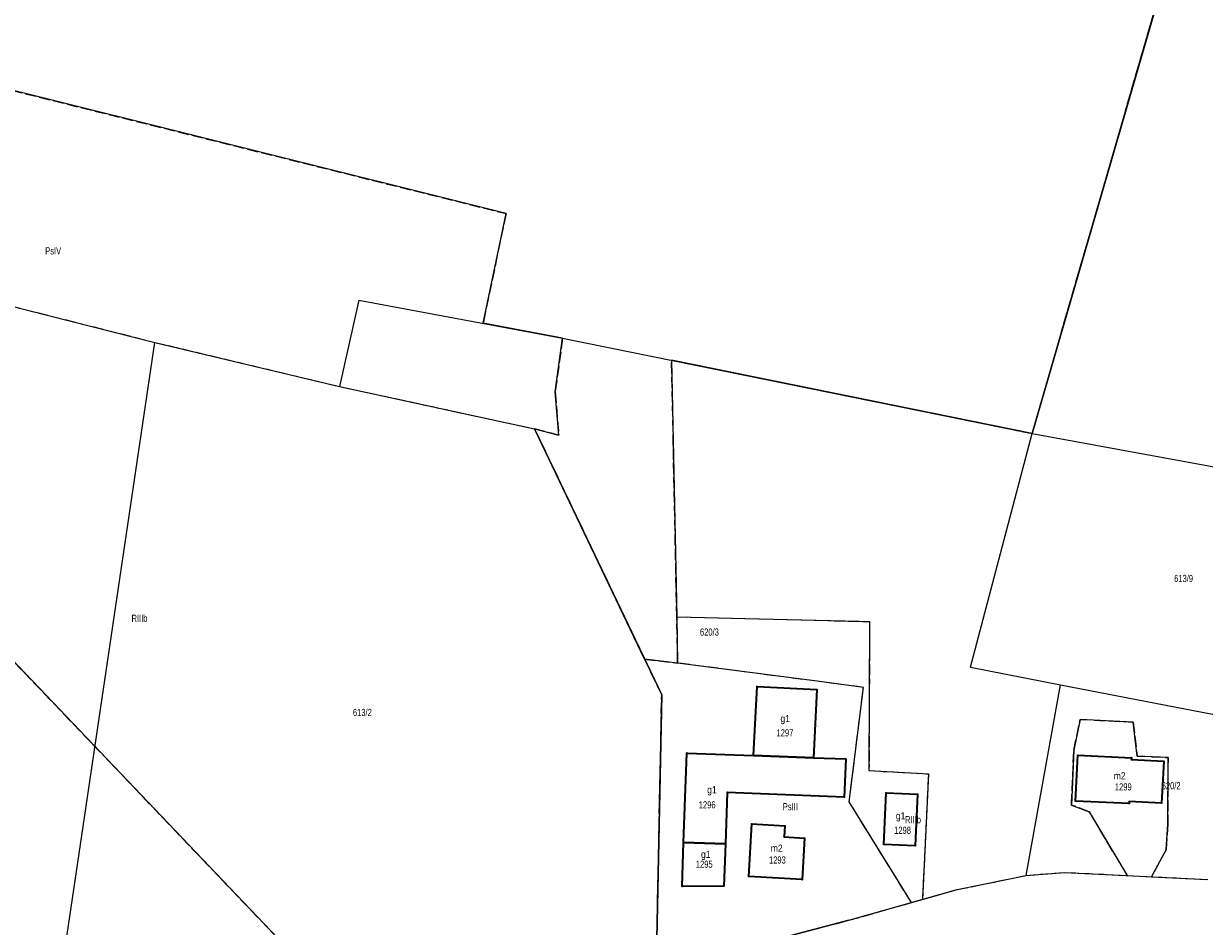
# Model space of a CAD drawing. Header units: metres. Extents: x 7496145 to 7500200, y 5498500 to 5502080.
# Tile 161 of 202: x 7498707 to 7498955, y 5500543 to 5500732. Entities that reach past the tile are written whole.
import ezdxf
from ezdxf.enums import TextEntityAlignment as Align

# ---------------------------------------------------------------- set-up
doc = ezdxf.new("R2010")
doc.units = ezdxf.units.M
doc.header["$MEASUREMENT"] = 0
for name, pattern in [('2.25_0.75', [3, 2.25, -0.75]), ('219-1000', [0]), ('egug-1000', [0])]:
    doc.linetypes.add(name, pattern=pattern)
doc.layers.get('0').update_dxf_attribs({"color": 2, "linetype": 'CONTINUOUS', "lineweight": 5})
for name, color, linetype in [('209-oznaczenie konturu klasyfikacyjnego', 7, 'CONTINUOUS'), ('211-numer działki ewidencyjnej', 7, 'CONTINUOUS'), ('217-kontur klasyfikacyjny', 7, 'CONTINUOUS'), ('218-kontur użytku gruntowego', 7, 'CONTINUOUS'), ('219-działka ewidencyjna', 7, 'CONTINUOUS'), ('312-budynek ewidencyjny', 7, 'CONTINUOUS'), ('312-oznaczenie budynku ewidencyjnego', 7, 'CONTINUOUS'), ('312-oznaczenie budynku ewidencyjnego-Atr117', 7, 'CONTINUOUS'), ('Punkt budynku', 7, 'CONTINUOUS')]:
    doc.layers.add(name, color=color, linetype=linetype)
doc.styles.get("Standard").update_dxf_attribs({"font": 'Working1250', "width": 0.75})

# ---------------------------------------------------------------- blocks, each defined once
blk = doc.blocks.new('PUNKTBUD')
at = {"color": 0}
blk.add_circle((0, 0), 0.09, dxfattribs=at)

msp = doc.modelspace()

# ---------------------------------------------------------------- linework, layer by layer
at = {"layer": '217-kontur klasyfikacyjny', "color": 3, "linetype": '2.25_0.75', "lineweight": 18, "flags": 128}
for points in [[(7498919.07, 5500645.93), (7498947.36, 5500743.6)], [(7498699.14, 5500719.35), (7498808.69, 5500692.04)], [(7498628.95, 5500691.93), (7498735, 5500665.04)], [(7498808.69, 5500692.04), (7498803.9, 5500669.03)], [(7498803.9, 5500669.03), (7498820.57, 5500665.94)], [(7498735, 5500665.04), (7498773.75, 5500655.79)], [(7498820.57, 5500665.94), (7498819.02, 5500654.66)], [(7498844.51, 5500607.5), (7498843.43, 5500661.3)], [(7498843.43, 5500661.3), (7498919.07, 5500645.93)], [(7498773.75, 5500655.79), (7498814.69, 5500646.9)], [(7498819.02, 5500654.66), (7498819.76, 5500645.58)], [(7498819.76, 5500645.58), (7498814.69, 5500646.9)], [(7498814.69, 5500646.9), (7498837.77, 5500598.63)], [(7498680.6, 5500624.12), (7498782.21, 5500517.64)], [(7498844.7, 5500597.8), (7498844.51, 5500607.5)], [(7498844.51, 5500607.5), (7498884.97, 5500606.49)], [(7498884.97, 5500606.49), (7498884.84, 5500575.23)], [(7498837.77, 5500598.63), (7498844.7, 5500597.8)], [(7498841.35, 5500591.13), (7498837.77, 5500598.63)], [(7498873.97, 5500593.96), (7498844.7, 5500597.8)], [(7498883.67, 5500592.69), (7498873.97, 5500593.96)], [(7498880.69, 5500568.66), (7498883.67, 5500592.69)], [(7498840.2, 5500533.22), (7498841.35, 5500591.13)], [(7498927.81, 5500579.51), (7498929.14, 5500585.98)], [(7498929.14, 5500585.98), (7498940.25, 5500585.41)], [(7498940.25, 5500585.41), (7498941.08, 5500578.28)], [(7498927.33, 5500568.02), (7498927.81, 5500579.51)], [(7498941.08, 5500578.28), (7498947.57, 5500577.97)], [(7498947.57, 5500577.97), (7498947.51, 5500563.99)], [(7498884.84, 5500575.23), (7498897.31, 5500574.57)], [(7498897.31, 5500574.57), (7498896.05, 5500548.23)], [(7498893.74, 5500547.57), (7498880.69, 5500568.66)], [(7498931.05, 5500566.63), (7498927.33, 5500568.02)], [(7498939.03, 5500553.25), (7498931.05, 5500566.63)], [(7498947.51, 5500563.99), (7498947.17, 5500558.64)], [(7498947.17, 5500558.64), (7498944.11, 5500552.99)], [(7498903.35, 5500550.3), (7498917.81, 5500553.25)], [(7498917.81, 5500553.25), (7498925.88, 5500553.91)], [(7498925.88, 5500553.91), (7498939.03, 5500553.25)], [(7498944.11, 5500552.99), (7498955.89, 5500552.4)], [(7498896.05, 5500548.23), (7498903.35, 5500550.3)], [(7498880.64, 5500543.86), (7498893.74, 5500547.57)], [(7498893.74, 5500547.57), (7498896.05, 5500548.23)], [(7498840.2, 5500533.22), (7498880.64, 5500543.86)]]:
    msp.add_lwpolyline(points, dxfattribs=at)
at = {"layer": '218-kontur użytku gruntowego', "color": 3, "linetype": 'egug-1000', "lineweight": 18, "flags": 128}
for points in [[(7498947.36, 5500743.6), (7498919.07, 5500645.93)], [(7498808.69, 5500692.04), (7498699.14, 5500719.35)], [(7498628.95, 5500691.93), (7498735, 5500665.04)], [(7498803.9, 5500669.03), (7498808.69, 5500692.04)], [(7498820.57, 5500665.94), (7498803.9, 5500669.03)], [(7498735, 5500665.04), (7498773.75, 5500655.79)], [(7498819.02, 5500654.66), (7498820.57, 5500665.94)], [(7498843.43, 5500661.3), (7498844.51, 5500607.5)], [(7498919.07, 5500645.93), (7498843.43, 5500661.3)], [(7498773.75, 5500655.79), (7498814.69, 5500646.9)], [(7498819.76, 5500645.58), (7498819.02, 5500654.66)], [(7498814.69, 5500646.9), (7498819.76, 5500645.58)], [(7498837.77, 5500598.63), (7498814.69, 5500646.9)], [(7498782.21, 5500517.64), (7498680.6, 5500624.12)], [(7498844.51, 5500607.5), (7498884.97, 5500606.49)], [(7498844.51, 5500607.5), (7498844.7, 5500597.8)], [(7498884.97, 5500606.49), (7498884.84, 5500575.23)], [(7498837.77, 5500598.63), (7498841.35, 5500591.13)], [(7498844.7, 5500597.8), (7498837.77, 5500598.63)], [(7498873.97, 5500593.96), (7498844.7, 5500597.8)], [(7498883.67, 5500592.69), (7498873.97, 5500593.96)], [(7498880.69, 5500568.66), (7498883.67, 5500592.69)], [(7498841.35, 5500591.13), (7498840.2, 5500533.22)], [(7498929.14, 5500585.98), (7498927.81, 5500579.51)], [(7498940.25, 5500585.41), (7498929.14, 5500585.98)], [(7498941.08, 5500578.28), (7498940.25, 5500585.41)], [(7498927.81, 5500579.51), (7498927.33, 5500568.02)], [(7498947.57, 5500577.97), (7498941.08, 5500578.28)], [(7498947.51, 5500563.99), (7498947.57, 5500577.97)], [(7498884.84, 5500575.23), (7498897.31, 5500574.57)], [(7498897.31, 5500574.57), (7498896.05, 5500548.23)], [(7498893.74, 5500547.57), (7498880.69, 5500568.66)], [(7498927.33, 5500568.02), (7498931.05, 5500566.63)], [(7498931.05, 5500566.63), (7498939.03, 5500553.25)], [(7498947.17, 5500558.64), (7498947.51, 5500563.99)], [(7498944.11, 5500552.99), (7498947.17, 5500558.64)], [(7498903.35, 5500550.3), (7498917.81, 5500553.25)], [(7498917.81, 5500553.25), (7498925.88, 5500553.91)], [(7498925.88, 5500553.91), (7498939.03, 5500553.25)], [(7498939.03, 5500553.25), (7498944.11, 5500552.99)], [(7498944.11, 5500552.99), (7498955.89, 5500552.4)], [(7498896.05, 5500548.23), (7498903.35, 5500550.3)], [(7498880.64, 5500543.86), (7498893.74, 5500547.57)], [(7498893.74, 5500547.57), (7498896.05, 5500548.23)], [(7498840.2, 5500533.22), (7498880.64, 5500543.86)]]:
    msp.add_lwpolyline(points, dxfattribs=at)
at = {"layer": '219-działka ewidencyjna', "color": 3, "linetype": '219-1000', "lineweight": 18, "flags": 128}
for points in [[(7498919.07, 5500645.93), (7498986.81, 5500879.84)], [(7498628.95, 5500691.93), (7498735, 5500665.04)], [(7498777.8, 5500673.87), (7498773.75, 5500655.79)], [(7498777.8, 5500673.87), (7498820.57, 5500665.94)], [(7498711.78, 5500508.31), (7498735, 5500665.04)], [(7498735, 5500665.04), (7498773.75, 5500655.79)], [(7498820.57, 5500665.94), (7498919.07, 5500645.93)], [(7498773.75, 5500655.79), (7498814.69, 5500646.9)], [(7498814.69, 5500646.9), (7498841.35, 5500591.13)], [(7498906.13, 5500596.93), (7498919.07, 5500645.93)], [(7498919.07, 5500645.93), (7498991.57, 5500632.66)], [(7498906.13, 5500596.93), (7498925.01, 5500593.23)], [(7498917.81, 5500553.25), (7498925.01, 5500593.23)], [(7498925.01, 5500593.23), (7498974.69, 5500583.63)], [(7498840.2, 5500533.22), (7498841.35, 5500591.13)], [(7498903.35, 5500550.3), (7498917.81, 5500553.25)], [(7498917.81, 5500553.25), (7498925.88, 5500553.91)], [(7498925.88, 5500553.91), (7498955.89, 5500552.4)], [(7498880.64, 5500543.86), (7498903.35, 5500550.3)], [(7498880.64, 5500543.86), (7498840.2, 5500533.22)]]:
    msp.add_lwpolyline(points, dxfattribs=at)
at = {"layer": '312-budynek ewidencyjny', "color": 7, "linetype": 'Continuous', "lineweight": 35, "flags": 128}
for points in [[(7498860.6, 5500578.41), (7498861.35, 5500592.88)], [(7498861.35, 5500592.88), (7498873.91, 5500592.22)], [(7498873.91, 5500592.22), (7498873.2, 5500577.95)], [(7498845.96, 5500560.2), (7498846.64, 5500578.92)], [(7498846.64, 5500578.92), (7498860.6, 5500578.41)], [(7498860.6, 5500578.41), (7498873.2, 5500577.95)], [(7498873.2, 5500577.95), (7498860.6, 5500578.41)], [(7498873.2, 5500577.95), (7498879.95, 5500577.71)], [(7498879.95, 5500577.71), (7498879.66, 5500569.7)], [(7498928.18, 5500568.85), (7498928.66, 5500578.46)], [(7498928.66, 5500578.46), (7498939.9, 5500577.95)], [(7498939.9, 5500577.95), (7498939.88, 5500577.55)], [(7498939.88, 5500577.55), (7498946.66, 5500577.2)], [(7498946.66, 5500577.2), (7498946.21, 5500568.41)], [(7498855.12, 5500570.68), (7498854.71, 5500559.89)], [(7498879.66, 5500569.7), (7498855.12, 5500570.68)], [(7498887.95, 5500559.77), (7498888.46, 5500570.56)], [(7498888.46, 5500570.56), (7498895.01, 5500570.31)], [(7498895.01, 5500570.31), (7498894.52, 5500559.48)], [(7498939.4, 5500568.34), (7498928.18, 5500568.85)], [(7498939.42, 5500568.73), (7498939.4, 5500568.34)], [(7498946.21, 5500568.41), (7498939.42, 5500568.73)], [(7498859.61, 5500553.06), (7498860.26, 5500564.07)], [(7498860.26, 5500564.07), (7498867.18, 5500563.66)], [(7498867.18, 5500563.66), (7498867.04, 5500561.35)], [(7498845.63, 5500550.97), (7498845.96, 5500560.2)], [(7498845.96, 5500560.2), (7498854.71, 5500559.89)], [(7498854.71, 5500559.89), (7498845.96, 5500560.2)], [(7498854.71, 5500559.89), (7498854.37, 5500551.04)], [(7498867.04, 5500561.35), (7498871.34, 5500561.09)], [(7498871.34, 5500561.09), (7498870.83, 5500552.39)], [(7498894.52, 5500559.48), (7498887.95, 5500559.77)], [(7498870.83, 5500552.39), (7498859.61, 5500553.06)], [(7498854.37, 5500551.04), (7498845.63, 5500550.97)]]:
    msp.add_lwpolyline(points, dxfattribs=at)

# ---------------------------------------------------------------- block references
at = {"layer": 'Punkt budynku', "color": 5, "linetype": 'Continuous', "lineweight": 13}
for p in [(7498861.35, 5500592.88), (7498873.91, 5500592.22), (7498846.64, 5500578.92), (7498860.6, 5500578.41), (7498873.2, 5500577.95), (7498879.95, 5500577.71), (7498928.66, 5500578.46), (7498939.88, 5500577.55), (7498939.9, 5500577.95), (7498946.66, 5500577.2), (7498855.12, 5500570.68), (7498879.66, 5500569.7), (7498888.46, 5500570.56), (7498895.01, 5500570.31), (7498928.18, 5500568.85), (7498939.4, 5500568.34), (7498939.42, 5500568.73), (7498946.21, 5500568.41), (7498860.26, 5500564.07), (7498867.18, 5500563.66), (7498845.96, 5500560.2), (7498854.71, 5500559.89), (7498867.04, 5500561.35), (7498871.34, 5500561.09), (7498887.95, 5500559.77), (7498894.52, 5500559.48), (7498859.61, 5500553.06), (7498870.83, 5500552.39), (7498845.63, 5500550.97), (7498854.37, 5500551.04)]:
    msp.add_blockref('PUNKTBUD', p, dxfattribs=at)

# ---------------------------------------------------------------- texts
at = {"layer": '209-oznaczenie konturu klasyfikacyjnego', "color": 3, "linetype": 'Continuous', "lineweight": 18, "width": 0.79}
for s, p in [('PsIV', (7498712.02, 5500683.47)), ('RIIIb', (7498730.13, 5500606.42)), ('PsIII', (7498866.76, 5500566.93)), ('RIIIb', (7498892.4, 5500564.2))]:
    msp.add_text(s, height=1.5, dxfattribs=at).set_placement(p)
at = {"layer": '211-numer działki ewidencyjnej', "color": 3, "linetype": 'Continuous', "lineweight": 18, "width": 0.79}
for s, p in [('613/9', (7498948.85, 5500614.78)), ('620/3', (7498849.38, 5500603.55)), ('613/2', (7498776.57, 5500586.68))]:
    msp.add_text(s, height=1.5, dxfattribs=at).set_placement(p)
msp.add_text('620/2', height=1.5, dxfattribs=at).set_placement((7498946.25, 5500572.82), align=Align.TOP_LEFT)
at = {"layer": '312-oznaczenie budynku ewidencyjnego', "color": 7, "linetype": 'Continuous', "lineweight": 18, "width": 0.79}
for s, p in [('1297', (7498865.45, 5500583.91)), ('1299', (7498936.43, 5500572.58)), ('1296', (7498849.13, 5500568.82)), ('1298', (7498890.12, 5500563.47)), ('1293', (7498863.86, 5500557.25)), ('1295', (7498848.51, 5500556.37))]:
    msp.add_text(s, height=1.5, dxfattribs=at).set_placement(p, align=Align.TOP_LEFT)
at = {"layer": '312-oznaczenie budynku ewidencyjnego-Atr117', "color": 7, "width": 0.9}
for s, p in [('g1', (7498867.26, 5500585.42)), ('m2', (7498937.42, 5500573.4)), ('g1', (7498891.48, 5500565.02)), ('m2', (7498865.48, 5500558.23))]:
    msp.add_text(s, height=1.5, dxfattribs=at).set_placement(p, align=Align.CENTER)
for p in [(7498850.89, 5500571.98), (7498849.6, 5500558.44)]:
    msp.add_text('g1', height=1.5, dxfattribs=at).set_placement(p, align=Align.TOP_LEFT)

doc.saveas('drawing.dxf')
